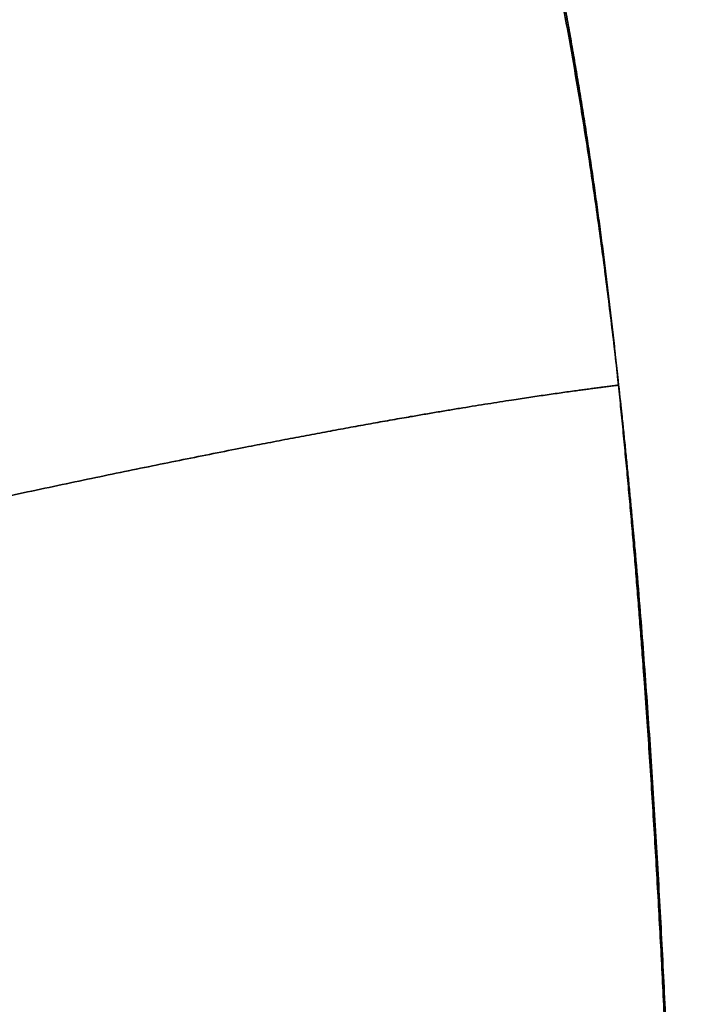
# Model space of a CAD drawing. Extents: x 46 to 342, y 25 to 270.
# Tile 158 of 256: x 270.89 to 272.66, y 72.1 to 74.71. Entities that reach past the tile are written whole.
import ezdxf

# ---------------------------------------------------------------- set-up
doc = ezdxf.new("R2010")
doc.units = 0
doc.layers.get('0').update_dxf_attribs({"lineweight": 13})

# ---------------------------------------------------------------- blocks, each defined once
blk = doc.blocks.new('BLOCK1')
at = {"color": 7, "lineweight": 35}
for points, knots in [([(-935.85, 163.368), (-935.325, 163.358), (-934.8, 163.35), (-934.276, 163.347), (-933.228, 163.345), (-932.178, 163.35), (-931.653, 163.353), (-930.419, 163.36), (-929.184, 163.366), (-928.474, 163.368), (-927.054, 163.37), (-925.634, 163.37), (-924.925, 163.37), (-922.166, 163.367), (-919.409, 163.366), (-916.959, 163.368), (-913.551, 163.373), (-910.142, 163.377), (-909.575, 163.378), (-907.013, 163.383), (-904.451, 163.387), (-903.249, 163.388), (-898.042, 163.389), (-892.834, 163.38), (-888.828, 163.378), (-883.403, 163.448), (-877.978, 163.508), (-876.607, 163.518), (-873.964, 163.474), (-871.336, 163.217), (-870.14, 163.035), (-867.692, 162.503), (-865.332, 161.654), (-864.15, 161.136), (-862.264, 160.161), (-860.489, 159.002), (-859.803, 158.516), (-856.597, 156.051), (-853.903, 152.991), (-852.189, 150.224), (-850.441, 146.189), (-849.352, 141.95), (-849.105, 140.814), (-848.639, 138.259), (-848.333, 135.682), (-848.201, 134.252), (-847.928, 130.606), (-847.786, 126.952), (-847.726, 124.678), (-847.687, 122.213), (-847.677, 119.747), (-847.676, 119.502), (-847.676, 119.257), (-847.676, 119.012)], [0, 0, 0, 0, 0, 0, 6.173801, 6.173801, 6.173801, 12.347602, 12.347602, 12.347602, 20.674236, 20.674236, 20.674236, 29.000871, 29.000871, 29.000871, 53.037738, 53.037738, 53.037738, 69.004515, 69.004515, 69.004515, 83.107202, 83.107202, 83.107202, 130.115726, 130.115726, 130.115726, 146.782041, 146.782041, 146.782041, 161.087207, 161.087207, 161.087207, 176.168184, 176.168184, 176.168184, 185.922201, 185.922201, 185.922201, 223.57289, 223.57289, 223.57289, 237.172478, 237.172478, 237.172478, 254.014351, 254.014351, 254.014351, 280.069398, 280.069398, 280.069398, 282.946371, 282.946371, 282.946371, 282.946371, 282.946371, 282.946371]), ([(-860.19, 158.774), (-859.901, 158.567), (-859.615, 158.355), (-859.332, 158.138), (-858.776, 157.699), (-858.235, 157.244), (-857.97, 157.014), (-857.205, 156.328), (-856.475, 155.605), (-856.011, 155.115), (-854.222, 153.097), (-852.709, 150.858), (-851.746, 149.077), (-850.207, 145.479), (-849.224, 141.68), (-848.862, 139.815), (-848.59, 137.936), (-848.396, 136.047)], [0, 0, 0, 0, 0, 0, 2.502765, 2.502765, 2.502765, 4.987225, 4.987225, 4.987225, 9.763069, 9.763069, 9.763069, 24.083424, 24.083424, 24.083424, 37.453144, 37.453144, 37.453144, 37.453144, 37.453144, 37.453144]), ([(-848.396, 136.047), (-848.291, 135.032), (-848.201, 134.016), (-848.123, 132.998), (-847.918, 129.938), (-847.793, 126.87), (-847.734, 124.822), (-847.691, 122.432), (-847.678, 120.04), (-847.677, 119.697), (-847.676, 119.355), (-847.676, 119.012)], [0, 0, 0, 0, 0, 0, 7.219359, 7.219359, 7.219359, 21.683342, 21.683342, 21.683342, 24.100207, 24.100207, 24.100207, 24.100207, 24.100207, 24.100207])]:
    blk.add_open_spline(points, degree=5, knots=knots, dxfattribs=at)
for points in [[(-855.15, 134.81), (-853.111, 135.251), (-851.441, 135.583), (-850.142, 135.809), (-849.153, 135.953), (-848.396, 136.047)], [(-848.396, 136.047), (-849.153, 135.953), (-850.142, 135.809), (-851.441, 135.583), (-853.111, 135.251), (-855.15, 134.81)]]:
    blk.add_open_spline(points, degree=5, dxfattribs=at)

msp = doc.modelspace()

# ---------------------------------------------------------------- block references
at = {"lineweight": 0, "xscale": 0.25, "yscale": 0.25, "zscale": 0.25}
msp.add_blockref('BLOCK1', (484.5779, 39.7324), dxfattribs=at)

doc.saveas('drawing.dxf')
